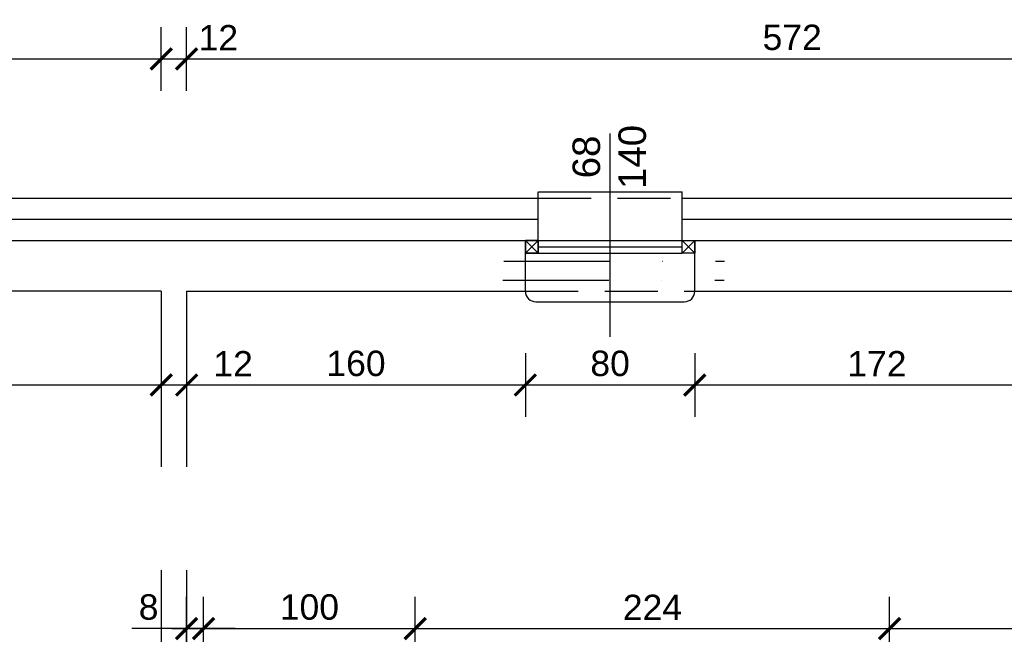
# Model space of a CAD drawing. Header units: millimetres. Extents: x 76458 to 82042, y -14593 to -11623.
# Tile 10 of 15: x 78197 to 78662, y -12904 to -12613. Entities that reach past the tile are written whole.
import ezdxf

# ---------------------------------------------------------------- set-up
doc = ezdxf.new("R2010")
doc.units = ezdxf.units.MM
doc.header["$LTSCALE"] = 100
doc.header["$MEASUREMENT"] = 0
for name, pattern in [('DASHDOT', [1, 0.5, -0.25, 0, -0.25]), ('DASHED', [0.75, 0.5, -0.25]), ('DASHED2', [0.375, 0.25, -0.125])]:
    doc.linetypes.add(name, pattern=pattern)
doc.layers.add('!OPSY', color=142, linetype='Continuous', lineweight=18)
for name, color, linetype in [('OKNA', 7, 'Continuous'), ('Warstwa1', 1, 'Continuous'), ('Warstwa4', 4, 'Continuous'), ('WENTYLACJAPRZER', 1, 'DASHED'), ('WYMIARY', 1, 'Continuous'), ('wyposażenie', 4, 'Continuous')]:
    doc.layers.add(name, color=color, linetype=linetype)
doc.styles.add('styl1', font='ARIAL.TTF', dxfattribs={"height": 12})
doc.styles.add('styl4', font='TIMES.TTF', dxfattribs={"height": 100})
doc.linetypes.add('BATTING', pattern='A,0.0001,-0.1,[134,ltypeshp.shx,S=0.1,R=0,X=-0.1,Y=0],-0.2,[134,ltypeshp.shx,S=0.1,R=180,X=0.1,Y=0],-0.1', length=0.4001)
doc.dimstyles.new('2222', dxfattribs={"dimtxt": 12, "dimasz": 10, "dimexe": 15, "dimexo": 15, "dimgap": 4, "dimtad": 1, "dimtxsty": 'styl1', "dimblk": 'ARCHTICK', "dimcen": 2.5, "dimdle": 15, "dimclrd": 1, "dimclre": 1, "dimclrt": 4, "dimadec": 0, "dimazin": 0, "dimtfac": 1, "dimtmove": 0, "dimatfit": 3, "dimldrblk": 'ARCHTICK', "dimfxl": 15, "dimfxlon": 1, "dimlwd": 25, "dimlwe": 25, "dimarcsym": 0})

# ---------------------------------------------------------------- blocks, each defined once
blk = doc.blocks.new('_ArchTick')
at = {"layer": 'Warstwa1', "color": 0, "const_width": 0.15}
blk.add_lwpolyline([(-0.5, -0.5), (0.5, 0.5)], dxfattribs=at)
blk = doc.blocks.new('*D32')
at = {"layer": 'Defpoints', "color": 0, "linetype": 'ByBlock'}
for p in [(78263.75, -12631.75), (77801.75, -12741.5), (78263.75, -12741.5)]:
    blk.add_point(p, dxfattribs=at)
at = {"layer": 'WYMIARY', "color": 1, "linetype": 'ByBlock', "lineweight": 25}
for p, q in [((77801.75, -12646.75), (77801.75, -12616.75)), ((78263.75, -12646.75), (78263.75, -12616.75)), ((77786.75, -12631.75), (78278.75, -12631.75))]:
    blk.add_line(p, q, dxfattribs=at)
at = {"layer": 'WYMIARY', "color": 1, "linetype": 'ByBlock', "lineweight": 25, "xscale": 10, "yscale": 10, "zscale": 10, "rotation": 180}
blk.add_blockref('_ArchTick', (77801.75, -12631.75), dxfattribs=at)
at = {"layer": 'WYMIARY', "color": 1, "linetype": 'ByBlock', "lineweight": 25, "xscale": 10, "yscale": 10, "zscale": 10}
blk.add_blockref('_ArchTick', (78263.75, -12631.75), dxfattribs=at)
at = {"layer": 'WYMIARY', "color": 4, "linetype": 'ByBlock', "insert": (78032.75, -12621.62), "char_height": 12, "attachment_point": 5, "style": 'styl1'}
blk.add_mtext('462', dxfattribs=at)
blk = doc.blocks.new('*D33')
at = {"layer": 'Defpoints', "color": 0, "linetype": 'ByBlock'}
for p in [(78275.75, -12631.75), (78263.75, -12741.5), (78275.75, -12741.5)]:
    blk.add_point(p, dxfattribs=at)
at = {"layer": 'WYMIARY', "color": 1, "linetype": 'ByBlock', "lineweight": 25}
for p, q in [((78263.75, -12646.75), (78263.75, -12616.75)), ((78275.75, -12646.75), (78275.75, -12616.75)), ((78248.75, -12631.75), (78290.75, -12631.75))]:
    blk.add_line(p, q, dxfattribs=at)
at = {"layer": 'WYMIARY', "color": 1, "linetype": 'ByBlock', "lineweight": 25, "xscale": 10, "yscale": 10, "zscale": 10, "rotation": 180}
blk.add_blockref('_ArchTick', (78263.75, -12631.75), dxfattribs=at)
at = {"layer": 'WYMIARY', "color": 1, "linetype": 'ByBlock', "lineweight": 25, "xscale": 10, "yscale": 10, "zscale": 10}
blk.add_blockref('_ArchTick', (78275.75, -12631.75), dxfattribs=at)
at = {"layer": 'WYMIARY', "color": 4, "linetype": 'ByBlock', "insert": (78290.75, -12621.73), "char_height": 12, "attachment_point": 5, "style": 'styl1'}
blk.add_mtext('12', dxfattribs=at)
blk = doc.blocks.new('*D34')
at = {"layer": 'Defpoints', "color": 0, "linetype": 'ByBlock'}
for p in [(78847.75, -12631.75), (78275.75, -12741.5), (78847.75, -12741.5)]:
    blk.add_point(p, dxfattribs=at)
at = {"layer": 'WYMIARY', "color": 1, "linetype": 'ByBlock', "lineweight": 25}
for p, q in [((78275.75, -12646.75), (78275.75, -12616.75)), ((78847.75, -12646.75), (78847.75, -12616.75)), ((78260.75, -12631.75), (78862.75, -12631.75))]:
    blk.add_line(p, q, dxfattribs=at)
at = {"layer": 'WYMIARY', "color": 1, "linetype": 'ByBlock', "lineweight": 25, "xscale": 10, "yscale": 10, "zscale": 10, "rotation": 180}
blk.add_blockref('_ArchTick', (78275.75, -12631.75), dxfattribs=at)
at = {"layer": 'WYMIARY', "color": 1, "linetype": 'ByBlock', "lineweight": 25, "xscale": 10, "yscale": 10, "zscale": 10}
blk.add_blockref('_ArchTick', (78847.75, -12631.75), dxfattribs=at)
at = {"layer": 'WYMIARY', "color": 4, "linetype": 'ByBlock', "insert": (78561.75, -12621.62), "char_height": 12, "attachment_point": 5, "style": 'styl1'}
blk.add_mtext('572', dxfattribs=at)
blk = doc.blocks.new('*D43')
at = {"layer": 'Defpoints', "color": 0, "linetype": 'ByBlock'}
for p in [(78435.75, -12588.66), (78072.75, -12717.5), (78435.75, -12717.5)]:
    blk.add_point(p, dxfattribs=at)
at = {"layer": 'WYMIARY', "color": 1, "linetype": 'ByBlock', "lineweight": 25}
for p, q in [((78072.75, -12603.66), (78072.75, -12573.66)), ((78435.75, -12603.66), (78435.75, -12573.66)), ((78057.75, -12588.66), (78450.75, -12588.66))]:
    blk.add_line(p, q, dxfattribs=at)
at = {"layer": 'WYMIARY', "color": 1, "linetype": 'ByBlock', "lineweight": 25, "xscale": 10, "yscale": 10, "zscale": 10, "rotation": 180}
blk.add_blockref('_ArchTick', (78072.75, -12588.66), dxfattribs=at)
at = {"layer": 'WYMIARY', "color": 1, "linetype": 'ByBlock', "lineweight": 25, "xscale": 10, "yscale": 10, "zscale": 10}
blk.add_blockref('_ArchTick', (78435.75, -12588.66), dxfattribs=at)
at = {"layer": 'WYMIARY', "color": 4, "linetype": 'ByBlock', "insert": (78254.25, -12578.53), "char_height": 12, "attachment_point": 5, "style": 'styl1'}
blk.add_mtext('363', dxfattribs=at)
blk = doc.blocks.new('*D44')
at = {"layer": 'Defpoints', "color": 0, "linetype": 'ByBlock'}
for p in [(78515.75, -12588.66), (78435.75, -12717.5), (78515.75, -12717.5)]:
    blk.add_point(p, dxfattribs=at)
at = {"layer": 'WYMIARY', "color": 1, "linetype": 'ByBlock', "lineweight": 25}
for p, q in [((78435.75, -12603.66), (78435.75, -12573.66)), ((78515.75, -12603.66), (78515.75, -12573.66)), ((78420.75, -12588.66), (78530.75, -12588.66))]:
    blk.add_line(p, q, dxfattribs=at)
at = {"layer": 'WYMIARY', "color": 1, "linetype": 'ByBlock', "lineweight": 25, "xscale": 10, "yscale": 10, "zscale": 10, "rotation": 180}
blk.add_blockref('_ArchTick', (78435.75, -12588.66), dxfattribs=at)
at = {"layer": 'WYMIARY', "color": 1, "linetype": 'ByBlock', "lineweight": 25, "xscale": 10, "yscale": 10, "zscale": 10}
blk.add_blockref('_ArchTick', (78515.75, -12588.66), dxfattribs=at)
at = {"layer": 'WYMIARY', "color": 4, "linetype": 'ByBlock', "insert": (78475.75, -12578.53), "char_height": 12, "attachment_point": 5, "style": 'styl1'}
blk.add_mtext('80', dxfattribs=at)
blk = doc.blocks.new('*D45')
at = {"layer": 'Defpoints', "color": 0, "linetype": 'ByBlock'}
for p in [(78687.75, -12588.66), (78515.75, -12717.5), (78687.75, -12717.5)]:
    blk.add_point(p, dxfattribs=at)
at = {"layer": 'WYMIARY', "color": 1, "linetype": 'ByBlock', "lineweight": 25}
for p, q in [((78515.75, -12603.66), (78515.75, -12573.66)), ((78687.75, -12603.66), (78687.75, -12573.66)), ((78500.75, -12588.66), (78702.75, -12588.66))]:
    blk.add_line(p, q, dxfattribs=at)
at = {"layer": 'WYMIARY', "color": 1, "linetype": 'ByBlock', "lineweight": 25, "xscale": 10, "yscale": 10, "zscale": 10, "rotation": 180}
blk.add_blockref('_ArchTick', (78515.75, -12588.66), dxfattribs=at)
at = {"layer": 'WYMIARY', "color": 1, "linetype": 'ByBlock', "lineweight": 25, "xscale": 10, "yscale": 10, "zscale": 10}
blk.add_blockref('_ArchTick', (78687.75, -12588.66), dxfattribs=at)
at = {"layer": 'WYMIARY', "color": 4, "linetype": 'ByBlock', "insert": (78601.75, -12578.63), "char_height": 12, "attachment_point": 5, "style": 'styl1'}
blk.add_mtext('172', dxfattribs=at)
blk = doc.blocks.new('*D151')
at = {"layer": 'Defpoints', "color": 0, "linetype": 'ByBlock'}
for p in [(78072.75, -12741.5), (78263.75, -12741.5), (78263.75, -12785.78)]:
    blk.add_point(p, dxfattribs=at)
at = {"layer": 'WYMIARY', "color": 1, "linetype": 'ByBlock', "lineweight": 25}
for p, q in [((78072.75, -12770.78), (78072.75, -12800.78)), ((78263.75, -12770.78), (78263.75, -12800.78)), ((78057.75, -12785.78), (78278.75, -12785.78))]:
    blk.add_line(p, q, dxfattribs=at)
at = {"layer": 'WYMIARY', "color": 1, "linetype": 'ByBlock', "lineweight": 25, "xscale": 10, "yscale": 10, "zscale": 10, "rotation": 180}
blk.add_blockref('_ArchTick', (78072.75, -12785.78), dxfattribs=at)
at = {"layer": 'WYMIARY', "color": 1, "linetype": 'ByBlock', "lineweight": 25, "xscale": 10, "yscale": 10, "zscale": 10}
blk.add_blockref('_ArchTick', (78263.75, -12785.78), dxfattribs=at)
at = {"layer": 'WYMIARY', "color": 4, "linetype": 'ByBlock', "insert": (78168.25, -12775.65), "char_height": 12, "attachment_point": 5, "style": 'styl1'}
blk.add_mtext('191', dxfattribs=at)
blk = doc.blocks.new('*D152')
at = {"layer": 'Defpoints', "color": 0, "linetype": 'ByBlock'}
for p in [(78263.75, -12736.5), (78275.75, -12736.5), (78275.75, -12785.78)]:
    blk.add_point(p, dxfattribs=at)
at = {"layer": 'WYMIARY', "color": 1, "linetype": 'ByBlock', "lineweight": 25}
for p, q in [((78263.75, -12770.78), (78263.75, -12800.78)), ((78275.75, -12770.78), (78275.75, -12800.78)), ((78248.75, -12785.78), (78275.75, -12785.78)), ((78275.75, -12785.78), (78309.69, -12785.78))]:
    blk.add_line(p, q, dxfattribs=at)
at = {"layer": 'WYMIARY', "color": 1, "linetype": 'ByBlock', "lineweight": 25, "xscale": 10, "yscale": 10, "zscale": 10, "rotation": 180}
blk.add_blockref('_ArchTick', (78263.75, -12785.78), dxfattribs=at)
at = {"layer": 'WYMIARY', "color": 1, "linetype": 'ByBlock', "lineweight": 25, "xscale": 10, "yscale": 10, "zscale": 10}
blk.add_blockref('_ArchTick', (78275.75, -12785.78), dxfattribs=at)
at = {"layer": 'WYMIARY', "color": 4, "linetype": 'ByBlock', "insert": (78297.72, -12775.76), "char_height": 12, "attachment_point": 5, "style": 'styl1'}
blk.add_mtext('12', dxfattribs=at)
blk = doc.blocks.new('*D153')
at = {"layer": 'Defpoints', "color": 0, "linetype": 'ByBlock'}
for p in [(78275.75, -12741.5), (78435.75, -12741.5), (78435.75, -12785.78)]:
    blk.add_point(p, dxfattribs=at)
at = {"layer": 'WYMIARY', "color": 1, "linetype": 'ByBlock', "lineweight": 25}
for p, q in [((78275.75, -12770.78), (78275.75, -12800.78)), ((78435.75, -12770.78), (78435.75, -12800.78)), ((78260.75, -12785.78), (78450.75, -12785.78))]:
    blk.add_line(p, q, dxfattribs=at)
at = {"layer": 'WYMIARY', "color": 1, "linetype": 'ByBlock', "lineweight": 25, "xscale": 10, "yscale": 10, "zscale": 10, "rotation": 180}
blk.add_blockref('_ArchTick', (78275.75, -12785.78), dxfattribs=at)
at = {"layer": 'WYMIARY', "color": 1, "linetype": 'ByBlock', "lineweight": 25, "xscale": 10, "yscale": 10, "zscale": 10}
blk.add_blockref('_ArchTick', (78435.75, -12785.78), dxfattribs=at)
at = {"layer": 'WYMIARY', "color": 4, "linetype": 'ByBlock', "insert": (78355.75, -12775.65), "char_height": 12, "attachment_point": 5, "style": 'styl1'}
blk.add_mtext('160', dxfattribs=at)
blk = doc.blocks.new('*D154')
at = {"layer": 'Defpoints', "color": 0, "linetype": 'ByBlock'}
for p in [(78435.75, -12741.5), (78515.75, -12741.5), (78515.75, -12785.78)]:
    blk.add_point(p, dxfattribs=at)
at = {"layer": 'WYMIARY', "color": 1, "linetype": 'ByBlock', "lineweight": 25}
for p, q in [((78435.75, -12770.78), (78435.75, -12800.78)), ((78515.75, -12770.78), (78515.75, -12800.78)), ((78420.75, -12785.78), (78530.75, -12785.78))]:
    blk.add_line(p, q, dxfattribs=at)
at = {"layer": 'WYMIARY', "color": 1, "linetype": 'ByBlock', "lineweight": 25, "xscale": 10, "yscale": 10, "zscale": 10, "rotation": 180}
blk.add_blockref('_ArchTick', (78435.75, -12785.78), dxfattribs=at)
at = {"layer": 'WYMIARY', "color": 1, "linetype": 'ByBlock', "lineweight": 25, "xscale": 10, "yscale": 10, "zscale": 10}
blk.add_blockref('_ArchTick', (78515.75, -12785.78), dxfattribs=at)
at = {"layer": 'WYMIARY', "color": 4, "linetype": 'ByBlock', "insert": (78475.75, -12775.65), "char_height": 12, "attachment_point": 5, "style": 'styl1'}
blk.add_mtext('80', dxfattribs=at)
blk = doc.blocks.new('*D155')
at = {"layer": 'Defpoints', "color": 0, "linetype": 'ByBlock'}
for p in [(78515.75, -12741.5), (78687.75, -12741.5), (78687.75, -12785.78)]:
    blk.add_point(p, dxfattribs=at)
at = {"layer": 'WYMIARY', "color": 1, "linetype": 'ByBlock', "lineweight": 25}
for p, q in [((78515.75, -12770.78), (78515.75, -12800.78)), ((78687.75, -12770.78), (78687.75, -12800.78)), ((78500.75, -12785.78), (78702.75, -12785.78))]:
    blk.add_line(p, q, dxfattribs=at)
at = {"layer": 'WYMIARY', "color": 1, "linetype": 'ByBlock', "lineweight": 25, "xscale": 10, "yscale": 10, "zscale": 10, "rotation": 180}
blk.add_blockref('_ArchTick', (78515.75, -12785.78), dxfattribs=at)
at = {"layer": 'WYMIARY', "color": 1, "linetype": 'ByBlock', "lineweight": 25, "xscale": 10, "yscale": 10, "zscale": 10}
blk.add_blockref('_ArchTick', (78687.75, -12785.78), dxfattribs=at)
at = {"layer": 'WYMIARY', "color": 4, "linetype": 'ByBlock', "insert": (78601.75, -12775.76), "char_height": 12, "attachment_point": 5, "style": 'styl1'}
blk.add_mtext('172', dxfattribs=at)
blk = doc.blocks.new('*D165')
at = {"layer": 'Defpoints', "color": 0, "linetype": 'ByBlock'}
for p in [(78275.75, -12900.88), (78275.75, -13029), (78283.75, -13029)]:
    blk.add_point(p, dxfattribs=at)
at = {"layer": 'WYMIARY', "color": 1, "linetype": 'ByBlock', "lineweight": 25}
for p, q in [((78275.75, -12915.88), (78275.75, -12885.88)), ((78283.75, -12915.88), (78283.75, -12885.88)), ((78275.75, -12900.88), (78249.85, -12900.88)), ((78298.75, -12900.88), (78275.75, -12900.88))]:
    blk.add_line(p, q, dxfattribs=at)
at = {"layer": 'WYMIARY', "color": 1, "linetype": 'ByBlock', "lineweight": 25, "xscale": 10, "yscale": 10, "zscale": 10, "rotation": 180}
blk.add_blockref('_ArchTick', (78275.75, -12900.88), dxfattribs=at)
at = {"layer": 'WYMIARY', "color": 1, "linetype": 'ByBlock', "lineweight": 25, "xscale": 10, "yscale": 10, "zscale": 10}
blk.add_blockref('_ArchTick', (78283.75, -12900.88), dxfattribs=at)
at = {"layer": 'WYMIARY', "color": 4, "linetype": 'ByBlock', "insert": (78257.8, -12890.75), "char_height": 12, "attachment_point": 5, "style": 'styl1'}
blk.add_mtext('8', dxfattribs=at)
blk = doc.blocks.new('*D166')
at = {"layer": 'Defpoints', "color": 0, "linetype": 'ByBlock'}
for p in [(78383.75, -12900.88), (78283.75, -13029), (78383.75, -13029)]:
    blk.add_point(p, dxfattribs=at)
at = {"layer": 'WYMIARY', "color": 1, "linetype": 'ByBlock', "lineweight": 25}
for p, q in [((78283.75, -12915.88), (78283.75, -12885.88)), ((78383.75, -12915.88), (78383.75, -12885.88)), ((78268.75, -12900.88), (78398.75, -12900.88))]:
    blk.add_line(p, q, dxfattribs=at)
at = {"layer": 'WYMIARY', "color": 1, "linetype": 'ByBlock', "lineweight": 25, "xscale": 10, "yscale": 10, "zscale": 10, "rotation": 180}
blk.add_blockref('_ArchTick', (78283.75, -12900.88), dxfattribs=at)
at = {"layer": 'WYMIARY', "color": 1, "linetype": 'ByBlock', "lineweight": 25, "xscale": 10, "yscale": 10, "zscale": 10}
blk.add_blockref('_ArchTick', (78383.75, -12900.88), dxfattribs=at)
at = {"layer": 'WYMIARY', "color": 4, "linetype": 'ByBlock', "insert": (78333.75, -12890.75), "char_height": 12, "attachment_point": 5, "style": 'styl1'}
blk.add_mtext('100', dxfattribs=at)
blk = doc.blocks.new('*D167')
at = {"layer": 'Defpoints', "color": 0, "linetype": 'ByBlock'}
for p in [(78607.75, -12900.88), (78383.75, -13029), (78607.75, -13029)]:
    blk.add_point(p, dxfattribs=at)
at = {"layer": 'WYMIARY', "color": 1, "linetype": 'ByBlock', "lineweight": 25}
for p, q in [((78383.75, -12915.88), (78383.75, -12885.88)), ((78607.75, -12915.88), (78607.75, -12885.88)), ((78368.75, -12900.88), (78622.75, -12900.88))]:
    blk.add_line(p, q, dxfattribs=at)
at = {"layer": 'WYMIARY', "color": 1, "linetype": 'ByBlock', "lineweight": 25, "xscale": 10, "yscale": 10, "zscale": 10, "rotation": 180}
blk.add_blockref('_ArchTick', (78383.75, -12900.88), dxfattribs=at)
at = {"layer": 'WYMIARY', "color": 1, "linetype": 'ByBlock', "lineweight": 25, "xscale": 10, "yscale": 10, "zscale": 10}
blk.add_blockref('_ArchTick', (78607.75, -12900.88), dxfattribs=at)
at = {"layer": 'WYMIARY', "color": 4, "linetype": 'ByBlock', "insert": (78495.75, -12890.86), "char_height": 12, "attachment_point": 5, "style": 'styl1'}
blk.add_mtext('224', dxfattribs=at)
blk = doc.blocks.new('*D168')
at = {"layer": 'Defpoints', "color": 0, "linetype": 'ByBlock'}
for p in [(78847.75, -12900.88), (78607.75, -13097.5), (78847.75, -13097.5)]:
    blk.add_point(p, dxfattribs=at)
at = {"layer": 'WYMIARY', "color": 1, "linetype": 'ByBlock', "lineweight": 25}
for p, q in [((78607.75, -12915.88), (78607.75, -12885.88)), ((78847.75, -12915.88), (78847.75, -12885.88)), ((78592.75, -12900.88), (78862.75, -12900.88))]:
    blk.add_line(p, q, dxfattribs=at)
at = {"layer": 'WYMIARY', "color": 1, "linetype": 'ByBlock', "lineweight": 25, "xscale": 10, "yscale": 10, "zscale": 10, "rotation": 180}
blk.add_blockref('_ArchTick', (78607.75, -12900.88), dxfattribs=at)
at = {"layer": 'WYMIARY', "color": 1, "linetype": 'ByBlock', "lineweight": 25, "xscale": 10, "yscale": 10, "zscale": 10}
blk.add_blockref('_ArchTick', (78847.75, -12900.88), dxfattribs=at)
at = {"layer": 'WYMIARY', "color": 4, "linetype": 'ByBlock', "insert": (78727.75, -12890.75), "char_height": 12, "attachment_point": 5, "style": 'styl1'}
blk.add_mtext('240', dxfattribs=at)

msp = doc.modelspace()

# ---------------------------------------------------------------- linework, layer by layer
at = {"layer": 'OKNA', "color": 4, "linetype": 'Continuous'}
for p, q in [((78441.753, -12723.497), (78435.753, -12717.497)), ((78441.753, -12717.497), (78435.753, -12723.497)), ((78441.753, -12717.497), (78435.753, -12723.497)), ((78441.753, -12723.497), (78435.753, -12717.497)), ((78441.753, -12723.497), (78435.753, -12717.497)), ((78441.753, -12717.497), (78435.753, -12723.497)), ((78441.753, -12717.497), (78435.753, -12723.497)), ((78441.753, -12723.497), (78435.753, -12717.497)), ((78515.753, -12723.497), (78509.753, -12717.497)), ((78515.753, -12717.497), (78509.753, -12723.497))]:
    msp.add_line(p, q, dxfattribs=at)
at = {"layer": 'OKNA', "color": 4, "linetype": 'DASHED'}
for points in [[(78441.753, -12717.497), (78435.753, -12717.497), (78435.753, -12723.497), (78441.753, -12723.497)], [(78441.753, -12723.497), (78435.753, -12723.497), (78435.753, -12717.497), (78441.753, -12717.497)], [(78441.753, -12717.497), (78435.753, -12717.497), (78435.753, -12723.497), (78441.753, -12723.497)], [(78441.753, -12723.497), (78435.753, -12723.497), (78435.753, -12717.497), (78441.753, -12717.497)], [(78515.753, -12723.497), (78509.753, -12723.497), (78509.753, -12717.497), (78515.753, -12717.497)]]:
    msp.add_lwpolyline(points, close=True, dxfattribs=at)
at = {"layer": 'Warstwa1', "linetype": 'DASHED2'}
for p, q in [((78441.753, -12697.497), (78509.753, -12697.497)), ((78435.753, -12741.497), (78515.753, -12741.497))]:
    msp.add_line(p, q, dxfattribs=at)
at = {"layer": 'Warstwa1', "color": 2}
for p, q in [((77357.753, -12717.497), (78331.753, -12717.497)), ((78331.753, -12717.497), (78435.753, -12717.497)), ((78331.753, -12717.497), (78441.753, -12717.497)), ((78435.753, -12741.497), (78435.753, -12717.497)), ((78509.753, -12717.497), (78693.753, -12717.497)), ((78515.753, -12741.497), (78515.753, -12717.497)), ((78263.753, -12741.497), (78072.753, -12741.497)), ((78263.753, -12741.497), (78263.753, -12965.498)), ((78275.753, -12741.497), (78435.753, -12741.497)), ((78275.753, -12741.497), (78275.753, -13028.997)), ((78515.753, -12741.497), (78607.753, -12741.497)), ((78607.753, -12741.497), (78687.753, -12741.497))]:
    msp.add_line(p, q, dxfattribs=at)
at = {"layer": 'Warstwa4', "linetype": 'ByBlock'}
for p, q in [((78441.753, -12717.497), (78441.753, -12694.497)), ((78441.753, -12717.497), (78441.753, -12694.497)), ((78509.753, -12717.497), (78509.753, -12694.497))]:
    msp.add_line(p, q, dxfattribs=at)
at = {"layer": 'Warstwa4'}
for p, q in [((78441.991, -12694.497), (78509.753, -12694.497)), ((78440.753, -12746.497), (78510.753, -12746.497))]:
    msp.add_line(p, q, dxfattribs=at)
at = {"layer": 'Warstwa4', "linetype": 'DASHDOT'}
for p, q in [((78425.5, -12727.318), (78529.839, -12727.318)), ((78425.161, -12736.242), (78529.669, -12736.242))]:
    msp.add_line(p, q, dxfattribs=at)
at = {"layer": 'Warstwa4'}
for centre, start, end in [((78440.753, -12741.497), 180, 270), ((78510.753, -12741.497), 270, 0)]:
    msp.add_arc(centre, 5, start, end, dxfattribs=at)
at = {"layer": 'WENTYLACJAPRZER', "linetype": 'ByBlock'}
for p, q in [((78475.753, -12762.985), (78475.753, -12667.045)), ((78441.753, -12717.497), (78509.753, -12717.497)), ((78441.753, -12720.497), (78509.753, -12720.497)), ((78441.753, -12723.497), (78509.753, -12723.497))]:
    msp.add_line(p, q, dxfattribs=at)
at = {"layer": 'wyposażenie'}
for points in [[(78066.753, -12697.497), (78441.753, -12697.497)], [(78509.753, -12697.497), (78693.753, -12697.497)]]:
    msp.add_lwpolyline(points, dxfattribs=at)
at = {"layer": 'wyposażenie', "linetype": 'BATTING', "ltscale": 0.2}
for points in [[(78066.753, -12707.497), (78441.753, -12707.497)], [(78509.753, -12707.497), (78693.753, -12707.497)]]:
    msp.add_lwpolyline(points, dxfattribs=at)

# ---------------------------------------------------------------- texts
at = {"layer": 'Warstwa4', "insert": (78475.442, -12678.064), "char_height": 13, "attachment_point": 5, "rotation": 90, "style": 'styl1'}
msp.add_mtext('{\\fArial|b0|i0|c238|p34;68\\P140}', dxfattribs=at)

# ---------------------------------------------------------------- dimensions: what is measured, and where the dimension line sits
at = {"layer": 'WYMIARY', "linetype": 'ByBlock'}
for base, p1, p2, picture, middle in [((78435.753, -12588.657), (78072.753, -12717.497), (78435.753, -12717.497), '*D43', (78254.253, -12578.526)), ((78515.753, -12588.657), (78435.753, -12717.497), (78515.753, -12717.497), '*D44', (78475.753, -12578.531)), ((78687.753, -12588.657), (78515.753, -12717.497), (78687.753, -12717.497), '*D45', (78601.753, -12578.633)), ((78275.753, -12785.781), (78263.753, -12736.497), (78275.753, -12736.497), '*D152', (78297.721, -12775.756)), ((78263.753, -12785.781), (78072.753, -12741.497), (78263.753, -12741.497), '*D151', (78168.253, -12775.654)), ((78435.753, -12785.781), (78275.753, -12741.497), (78435.753, -12741.497), '*D153', (78355.753, -12775.654)), ((78515.753, -12785.781), (78435.753, -12741.497), (78515.753, -12741.497), '*D154', (78475.753, -12775.654)), ((78687.753, -12785.781), (78515.753, -12741.497), (78687.753, -12741.497), '*D155', (78601.753, -12775.756)), ((78275.753, -12900.881), (78283.753, -13028.997), (78275.753, -13028.997), '*D165', (78257.799, -12890.754)), ((78383.753, -12900.881), (78283.753, -13028.997), (78383.753, -13028.997), '*D166', (78333.753, -12890.754)), ((78607.753, -12900.881), (78383.753, -13028.997), (78607.753, -13028.997), '*D167', (78495.753, -12890.857)), ((78847.753, -12900.881), (78607.753, -13097.497), (78847.753, -13097.497), '*D168', (78727.753, -12890.754))]:
    dim = msp.add_linear_dim(base=base, p1=p1, p2=p2, dimstyle='2222', dxfattribs=at)
    dim.commit()
    dim.dimension.update_dxf_attribs({"geometry": picture, "text_midpoint": middle})
for base, p1, p2, picture, middle in [((78263.753, -12631.752), (77801.753, -12741.497), (78263.753, -12741.497), '*D32', (78032.753, -12621.625)), ((78847.753, -12631.752), (78275.753, -12741.497), (78847.753, -12741.497), '*D34', (78561.753, -12621.625))]:
    dim = msp.add_linear_dim(base=base, p1=p1, p2=p2, dimstyle='2222', override={"dimtmove": 1}, dxfattribs=at)
    dim.commit()
    dim.dimension.update_dxf_attribs({"geometry": picture, "text_midpoint": middle})
dim = msp.add_linear_dim(base=(78275.753, -12631.752), p1=(78263.753, -12741.497), p2=(78275.753, -12741.497), dimstyle='2222', override={"dimtmove": 1}, dxfattribs=at)
dim.commit()
dim.dimension.update_dxf_attribs({"geometry": '*D33', "text_midpoint": (78290.753, -12631.752), "dimtype": 160})

# ---------------------------------------------------------------- next in the draw order: texts
at = {"layer": '!OPSY', "insert": (78061.421, -12836.678), "char_height": 24.29706, "width": 315.77635, "attachment_point": 1, "style": 'styl4', "bg_fill": 2}
msp.add_mtext('{\\fTahoma|b0|i0|c238|p34;6}', dxfattribs=at)

doc.saveas('drawing.dxf')
